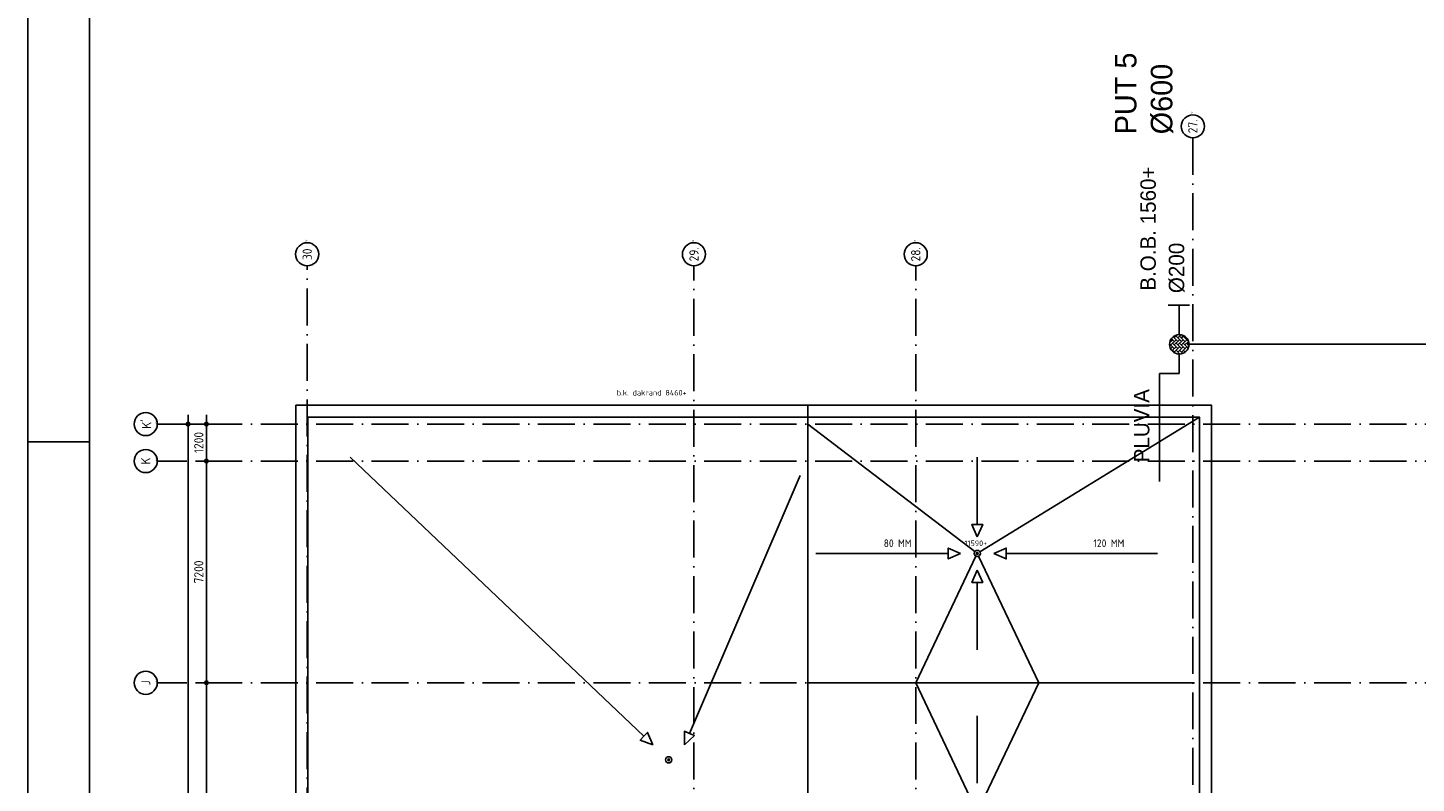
# Model space of a CAD drawing. Extents: x -9573 to 237800, y 0 to 168200.
# Tile 6 of 37: x -9573 to 35513, y 107721 to 132246. Entities that reach past the tile are written whole.
import ezdxf
from ezdxf.enums import TextEntityAlignment as Align

# ---------------------------------------------------------------- set-up
doc = ezdxf.new("R2010")
doc.units = 0
doc.header["$LTSCALE"] = 200
doc.linetypes.add('2322121', pattern=[2000, 1000, 1000])
doc.linetypes.add('DASHDOT', pattern=[9, 6, -1.5, 0, -1.5])
doc.layers.get('0').update_dxf_attribs({"linetype": 'CONTINUOUS'})
doc.layers.get('DEFPOINTS').update_dxf_attribs({"linetype": 'CONTINUOUS'})
for name, color, linetype in [('00KAD025', 2, 'CONTINUOUS'), ('00KAD070', 5, 'CONTINUOUS'), ('AL$1----_TEKST', 7, 'CONTINUOUS'), ('AL$7----_STRAMIEN', 1, 'DASHDOT'), ('AL27----_DAKEN', 7, 'CONTINUOUS'), ('AL27---_DAKAFSCHOT', 7, 'CONTINUOUS'), ('ALN-----_BLOCKNAAM', 2, 'CONTINUOUS'), ('MV-STRAMIEN', 7, 'CONTINUOUS'), ('WL524---', 4, 'CONTINUOUS')]:
    doc.layers.add(name, color=color, linetype=linetype)
doc.styles.add('BURO-025', font='BUROFONT.shx', dxfattribs={"height": 500})
doc.styles.add('BURO-035', font='BUROFONT.shx', dxfattribs={"height": 700})
doc.styles.get("Standard").update_dxf_attribs({"font": 'ISOCP'})
doc.dimstyles.new('030STIP100UIT', dxfattribs={"dimscale": 100, "dimtxt": 3, "dimasz": 2, "dimexe": 2, "dimexo": 3, "dimgap": 1, "dimtad": 1, "dimdec": 4, "dimrnd": 1, "dimtxsty": 'STANDARD', "dimblk": 'MSTR3', "dimcen": 3, "dimdle": 1.25, "dimse1": 1, "dimse2": 1, "dimclrd": 7, "dimclre": 1, "dimazin": 3, "dimtfac": 0.75, "dimtdec": 4, "dimtix": 1, "dimtmove": 0, "dimatfit": 3, "dimtvp": 1.5, "dimtolj": 1, "dimtzin": 0})

# ---------------------------------------------------------------- blocks, each defined once
blk = doc.blocks.new('1011')
at = {"layer": 'AL$7----_STRAMIEN', "color": 7, "linetype": 'CONTINUOUS'}
blk.add_circle((-750, 0), 750, dxfattribs=at)
at = {"layer": 'ALN-----_BLOCKNAAM', "linetype": 'CONTINUOUS'}
blk.add_text('1011', height=100, dxfattribs=at).set_placement((0, 0))
blk = doc.blocks.new('MSTR3')
at = {"color": 0, "linetype": 'CONTINUOUS'}
for p, q in [((-1, 0), (0, 0)), ((0, 1.5), (0, 0)), ((0, 0), (0, -1.5)), ((0, 0), (1.5, 0))]:
    blk.add_line(p, q, dxfattribs=at)
blk.add_circle((0, 0), 0.3, dxfattribs=at)
blk = doc.blocks.new('*D61')
at = {"color": 7, "linetype": 'BYBLOCK'}
blk.add_line((-3770, 118381), (-3770, 119181), dxfattribs=at)
at = {"layer": 'DEFPOINTS', "color": 0, "linetype": 'BYBLOCK'}
for p in [(-5367, 119381), (-3770, 119381), (-5367, 118181)]:
    blk.add_point(p, dxfattribs=at)
at = {"color": 7, "linetype": 'BYBLOCK', "xscale": 200, "yscale": 200, "zscale": 200}
for p, rotation in [((-3770, 119381), 90), ((-3770, 118181), 270)]:
    blk.add_blockref('MSTR3', p, dxfattribs=dict(at, rotation=rotation))
at = {"color": 0, "linetype": 'BYBLOCK', "insert": (-4020, 118781), "char_height": 300, "attachment_point": 5, "rotation": 90}
blk.add_mtext('\\A1;1200', dxfattribs=at)
blk = doc.blocks.new('*D62')
at = {"color": 7, "linetype": 'BYBLOCK'}
blk.add_line((-4367, 53581), (-4367, 119181), dxfattribs=at)
at = {"layer": 'DEFPOINTS', "color": 0, "linetype": 'BYBLOCK'}
for p in [(-5367, 119381), (-4367, 119381), (11165, 53381)]:
    blk.add_point(p, dxfattribs=at)
at = {"color": 7, "linetype": 'BYBLOCK', "xscale": 200, "yscale": 200, "zscale": 200}
for p, rotation in [((-4367, 119381), 90), ((-4367, 53381), 270)]:
    blk.add_blockref('MSTR3', p, dxfattribs=dict(at, rotation=rotation))
at = {"color": 0, "linetype": 'BYBLOCK', "insert": (-4617, 86381), "char_height": 300, "attachment_point": 5, "rotation": 90}
blk.add_mtext('\\A1;66000', dxfattribs=at)
blk = doc.blocks.new('*D63')
at = {"color": 7, "linetype": 'BYBLOCK'}
blk.add_line((-3770, 111181), (-3770, 117981), dxfattribs=at)
at = {"layer": 'DEFPOINTS', "color": 0, "linetype": 'BYBLOCK'}
for p in [(-5367, 118181), (-3770, 118181), (-5367, 110981)]:
    blk.add_point(p, dxfattribs=at)
at = {"color": 7, "linetype": 'BYBLOCK', "xscale": 200, "yscale": 200, "zscale": 200}
for p, rotation in [((-3770, 118181), 90), ((-3770, 110981), 270)]:
    blk.add_blockref('MSTR3', p, dxfattribs=dict(at, rotation=rotation))
at = {"color": 0, "linetype": 'BYBLOCK', "insert": (-4020, 114581), "char_height": 300, "attachment_point": 5, "rotation": 90}
blk.add_mtext('\\A1;7200', dxfattribs=at)
blk = doc.blocks.new('1010')
at = {"layer": 'AL$7----_STRAMIEN', "color": 7, "linetype": 'CONTINUOUS'}
blk.add_circle((0, 750), 750, dxfattribs=at)
at = {"layer": 'ALN-----_BLOCKNAAM', "linetype": 'CONTINUOUS'}
blk.add_text('1010', height=100, dxfattribs=at).set_placement((0, 0))
blk = doc.blocks.new('*D83')
at = {"color": 7, "linetype": 'BYBLOCK'}
blk.add_line((-3770, 102181), (-3770, 110781), dxfattribs=at)
at = {"layer": 'DEFPOINTS', "color": 0, "linetype": 'BYBLOCK'}
for p in [(-5367, 110981), (-3770, 110981), (-279, 101981)]:
    blk.add_point(p, dxfattribs=at)
at = {"color": 7, "linetype": 'BYBLOCK', "xscale": 200, "yscale": 200, "zscale": 200}
for p, rotation in [((-3770, 110981), 90), ((-3770, 101981), 270)]:
    blk.add_blockref('MSTR3', p, dxfattribs=dict(at, rotation=rotation))
at = {"color": 0, "linetype": 'BYBLOCK', "insert": (-4020, 106481), "char_height": 300, "attachment_point": 5, "rotation": 90}
blk.add_mtext('\\A1;9000', dxfattribs=at)

msp = doc.modelspace()

# ---------------------------------------------------------------- hatches: boundary and pattern name
at = {"layer": 'WL524---'}
h = msp.add_hatch(dxfattribs=at)
h.set_pattern_fill('AR-HBONE', color=8, scale=0.8, angle=90, style=0)
h.set_pattern_definition([(135, (-106946.36, 69647.19), (-114.94728, 2e-14), [243.84, -81.28]), (225, (-107003.83, 69704.666), (-114.94728, 2e-14), [243.84, -81.28])])
h.paths.add_polyline_path([(27513.94181, 122049.71333), (27513.94181, 121886.46207, 0.8770862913), (28134.54543, 121968.0877, 0.8770862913)])

# ---------------------------------------------------------------- linework, layer by layer
at = {"layer": '00KAD025', "linetype": 'CONTINUOUS'}
for p, q in [((-9573.16213, 168200), (-9573.16213, 0)), ((-9573.16213, 118800), (-7573.16213, 118800))]:
    msp.add_line(p, q, dxfattribs=at)
at = {"layer": '00KAD070', "linetype": 'CONTINUOUS'}
msp.add_line((-7573.16213, 166200), (-7573.16213, 2000), dxfattribs=at)
at = {"layer": 'AL$7----_STRAMIEN', "color": 1}
for p, q in [((28260.12166, 128672.44825), (28260.12166, 48441.6449)), ((-499.87834, 82980.29002), (-499.87834, 124517.90623)), ((12060.12166, 48441.6449), (12060.12166, 124517.90623))]:
    msp.add_line(p, q, dxfattribs=at)
for points in [[(19260.12166, 48441.6449), (19260.12166, 124493.05023)], [(81997.44753, 119380.58036), (-5367.20421, 119380.58036)], [(81997.44753, 118180.58036), (-5367.20421, 118180.58036)], [(81997.44753, 110980.58036), (-5367.20421, 110980.58036)]]:
    msp.add_lwpolyline(points, dxfattribs=at)
at = {"layer": 'AL27----_DAKEN'}
for p, q in [((15760.12166, 119990.58036), (15760.12166, 105680.58035)), ((28480.12166, 119600.58036), (21345.40894, 115232.79224)), ((15760.12166, 119380.58036), (21180.64488, 115241.27172)), ((10434.83486, 109244.96698), (890.80393, 118304.26054)), ((21260.12166, 116121.30042), (21260.12166, 118304.26054)), ((11913.00354, 109337.18496), (15503.93484, 117707.12614)), ((20319.4016, 115180.58036), (16016.30848, 115180.58036)), ((19260.12166, 110980.58036), (21217.1283, 115090.2943)), ((23260.12166, 110980.58036), (21303.11502, 115090.2943)), ((22200.84172, 115180.58036), (27114.43941, 115180.58036)), ((21260.12166, 114239.86029), (21260.12166, 112056.90017)), ((28260.12166, 110980.58036), (15760.12166, 110980.58036)), ((19260.12166, 110980.58036), (21217.1283, 106870.86641)), ((23260.12166, 110980.58036), (21303.11502, 106870.86641)), ((21260.12166, 107721.30042), (21260.12166, 109904.26054))]:
    msp.add_line(p, q, dxfattribs=at)
at = {"layer": 'AL27----_DAKEN', "color": 1}
for points in [[(11740.12193, 85620.58036), (-864.87832, 85620.58036), (-864.87832, 119990.58036), (28870.12166, 119990.58036), (28870.12166, 102050.58036)], [(11740.12193, 86010.58036), (-474.87832, 86010.58036), (-474.87832, 119600.58036), (28480.12166, 119600.58036), (28480.12166, 102050.58036)]]:
    msp.add_lwpolyline(points, dxfattribs=at)
at = {"layer": 'AL27----_DAKEN'}
for points in [[(21260.12166, 115721.30042), (21084.06436, 116121.30042), (21260.12166, 116121.30042)], [(21260.12166, 115721.30042), (21436.17895, 116121.30042), (21260.12166, 116121.30042)], [(20719.4016, 115180.58036), (20319.4016, 115356.63765), (20319.4016, 115180.58036)], [(20719.4016, 115180.58036), (20319.4016, 115004.52306), (20319.4016, 115180.58036)], [(21800.84172, 115180.58036), (22200.84172, 115356.63765), (22200.84172, 115180.58036)], [(21800.84172, 115180.58036), (22200.84172, 115004.52306), (22200.84172, 115180.58036)], [(21260.12166, 114639.86029), (21084.06436, 114239.86029), (21260.12166, 114239.86029)], [(21260.12166, 114639.86029), (21436.17895, 114239.86029), (21260.12166, 114239.86029)], [(10724.94899, 108969.58762), (10313.6285, 109117.2752), (10434.83486, 109244.96698)], [(10724.94899, 108969.58762), (10556.04122, 109372.65875), (10434.83486, 109244.96698)], [(11755.29433, 108969.58762), (11751.20805, 109406.5996), (11913.00354, 109337.18496)], [(11755.29433, 108969.58762), (12074.79902, 109267.77032), (11913.00354, 109337.18496)]]:
    msp.add_lwpolyline(points, dxfattribs=at)
at = {"layer": 'AL27---_DAKAFSCHOT', "color": 4}
for centre in [(21260.12166, 115180.58036), (11240.12166, 108480.58036)]:
    msp.add_circle(centre, 100, dxfattribs=at)
at = {"layer": 'AL27---_DAKAFSCHOT'}
for centre in [(21260.12166, 115180.58036), (11240.12166, 108480.58036)]:
    msp.add_circle(centre, 30, dxfattribs=at)
at = {"layer": 'WL524---', "color": 6}
msp.add_line((27453.63609, 123242.9128), (28148.04366, 123242.9128), dxfattribs=at)
at = {"layer": 'WL524---', "color": 6, "linetype": '2322121'}
for p, q in [((27812.8739, 122291.5969), (27812.8739, 123242.9128)), ((28164.66189, 121969.38562), (71928.49586, 121969.38562)), ((27811.50843, 121022.26944), (27811.50843, 121638.90779)), ((27173.21186, 121022.26944), (27173.21186, 117516.01919)), ((27811.50843, 121022.26944), (27173.21186, 121022.26944))]:
    msp.add_line(p, q, dxfattribs=at)
at = {"layer": 'WL524---'}
msp.add_circle((27818.87567, 121968.0877), 315.66976, dxfattribs=at)

# ---------------------------------------------------------------- block references
at = {"layer": 'AL$7----_STRAMIEN'}
ref = msp.add_blockref('1011', (28260.12166, 129421.33822), dxfattribs=dict(at, xscale=0.5, yscale=0.5, zscale=0.5, rotation=90))
ref.add_attrib('STR-NAAM', '27.', dxfattribs={"color": 3, "linetype": 'CONTINUOUS', "height": 300, "rotation": 90}).set_placement((28260.12166, 129046.33822), align=Align.MIDDLE)
ref = msp.add_blockref('1011', (-499.87834, 125267.90623), dxfattribs=dict(at, xscale=0.5, yscale=0.5, zscale=0.5, rotation=90))
ref.add_attrib('STR-NAAM', '30', dxfattribs={"color": 3, "linetype": 'CONTINUOUS', "height": 300, "rotation": 90}).set_placement((-499.87834, 124892.90623), align=Align.MIDDLE)
ref = msp.add_blockref('1011', (12060.12166, 125267.90623), dxfattribs=dict(at, xscale=0.5, yscale=0.5, zscale=0.5, rotation=90))
ref.add_attrib('STR-NAAM', '29.', dxfattribs={"color": 3, "linetype": 'CONTINUOUS', "height": 300, "rotation": 90}).set_placement((12060.12166, 124892.90623), align=Align.MIDDLE)
ref = msp.add_blockref('1011', (19260.12166, 125267.90623), dxfattribs=dict(at, xscale=0.5, yscale=0.5, zscale=0.5, rotation=90))
ref.add_attrib('STR-NAAM', '28.', dxfattribs={"color": 3, "linetype": 'CONTINUOUS', "height": 300, "rotation": 90}).set_placement((19260.12166, 124892.90623), align=Align.MIDDLE)
ref = msp.add_blockref('1010', (-5367.20421, 119380.58036), dxfattribs=dict(at, xscale=0.5, yscale=0.5, zscale=0.5, rotation=90))
ref.add_attrib('STR-NAAM', "K'", dxfattribs={"color": 3, "linetype": 'CONTINUOUS', "height": 300, "rotation": 90}).set_placement((-5742.20421, 119380.58036), align=Align.MIDDLE)
ref = msp.add_blockref('1010', (-5367.20421, 118180.58036), dxfattribs=dict(at, xscale=0.5, yscale=0.5, zscale=0.5, rotation=90))
ref.add_attrib('STR-NAAM', 'K', dxfattribs={"color": 3, "linetype": 'CONTINUOUS', "height": 300, "rotation": 90}).set_placement((-5742.20421, 118180.58036), align=Align.MIDDLE)
ref = msp.add_blockref('1010', (-5367.20421, 110980.58036), dxfattribs=dict(at, xscale=0.5, yscale=0.5, zscale=0.5, rotation=90))
ref.add_attrib('STR-NAAM', 'J', dxfattribs={"color": 3, "linetype": 'CONTINUOUS', "height": 300, "rotation": 90}).set_placement((-5742.20421, 110980.58036), align=Align.MIDDLE)

# ---------------------------------------------------------------- texts
at = {"layer": 'AL$1----_TEKST', "color": 4}
msp.add_text('11590+', height=180, dxfattribs=at).set_placement((20846.50296, 115421.11504))
at = {"layer": 'AL$1----_TEKST', "color": 4, "insert": (9551.20007, 120488.17629), "char_height": 180, "width": 5705.23, "attachment_point": 1}
msp.add_mtext('b.k. dakrand 8460+', dxfattribs=at)
at = {"layer": 'AL27----_DAKEN', "char_height": 250, "width": 1902.82, "attachment_point": 3}
for s, insert in [('80 MM', (19125.77702, 115636.20717)), ('120 MM', (26033.63935, 115636.20717))]:
    msp.add_mtext(s, dxfattribs=dict(at, insert=insert))
at = {"layer": 'WL524---', "color": 3, "style": 'BURO-035'}
for s, p in [('PUT 5', (26427.41987, 128786.94728)), ('%%C600', (27594.08654, 128786.94728))]:
    msp.add_text(s, height=700, rotation=90, dxfattribs=at).set_placement(p)
at = {"layer": 'WL524---', "color": 2, "style": 'BURO-025'}
for s, p in [('B.O.B. 1560+', (27056.50664, 123709.92423)), ('%%C200', (27978.39634, 123631.03356)), ('PLUVIA', (26846.88598, 118138.7726))]:
    msp.add_text(s, height=500, rotation=90, dxfattribs=at).set_placement(p)

# ---------------------------------------------------------------- dimensions: what is measured, and where the dimension line sits
at = {"layer": 'MV-STRAMIEN', "color": 7}
for base, p1, p2, picture, middle in [((-3769.87834, 119380.58036), (-5367.20421, 118180.58036), (-5367.20421, 119380.58036), '*D61', (-4019.90787, 118780.58036)), ((-4367.204211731, 119380.5803562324), (11164.5133139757, 53380.5803561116), (-5367.204211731, 119380.5803562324), '*D62', (-4617.204211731, 86380.580356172)), ((-3769.87834, 118180.58036), (-5367.20421, 110980.58036), (-5367.20421, 118180.58036), '*D63', (-4019.90787, 114580.58036)), ((-3769.87834, 110980.58036), (-279.07597, 101980.58036), (-5367.20421, 110980.58036), '*D83', (-4019.87834, 106480.58036))]:
    dim = msp.add_linear_dim(base=base, p1=p1, p2=p2, angle=90, dimstyle='030STIP100UIT', dxfattribs=at)
    dim.commit()
    dim.dimension.update_dxf_attribs({"geometry": picture, "text_midpoint": middle})

doc.saveas('drawing.dxf')
